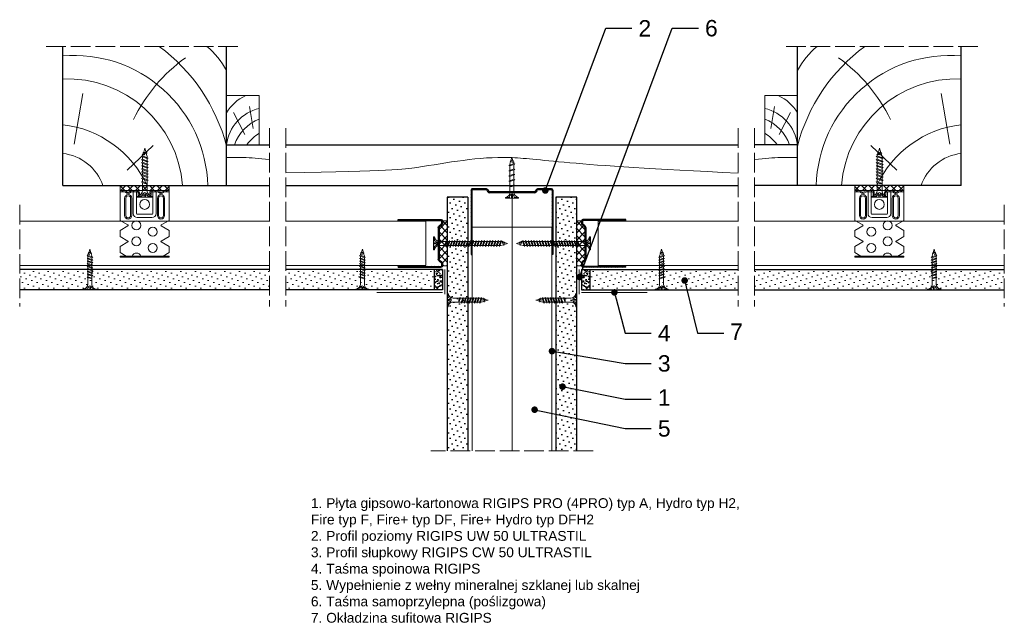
# Model space of a CAD drawing. Header units: millimetres. Extents: x 43 to 2655, y 898 to 1858.
# Tile 3 of 10: x 43 to 644, y 1489 to 1858. Entities that reach past the tile are written whole.
import ezdxf
from ezdxf import colors
from ezdxf.entities.mleader import LeaderData, LeaderLine
from ezdxf.math import Vec2, Vec3

# ---------------------------------------------------------------- set-up
doc = ezdxf.new("R2010")
doc.units = ezdxf.units.MM
doc.linetypes.add('ACAD_ISO02W100', pattern=[15, 12, -3])
for name, color, linetype, lineweight in [('_ISOVER WELNA', 7, 'BATTING', 9), ('_RIGIPS AKCESORIA', 7, 'Continuous', 18), ('_RIGIPS G-K', 7, 'Continuous', 25), ('_RIGIPS PROFIL', 7, 'Continuous', 18), ('KRESKOWANIE', 7, 'Continuous', 9), ('OPISY', 7, 'Continuous', 9), ('PRZERYWANA', 7, 'ACAD_ISO02W100', 9)]:
    doc.layers.add(name, color=color, linetype=linetype, lineweight=lineweight)
doc.styles.get("Standard").update_dxf_attribs({"font": 'arial.ttf'})
doc.linetypes.add('BATTING', pattern='A,0.00254,-2.54,[134,ltypeshp.shx,S=2.54,R=0,X=-2.54,Y=0],-5.08,[134,ltypeshp.shx,S=2.54,R=180,X=2.54,Y=0],-2.54', length=10.16254)
pattern_1 = [(315, (687.2932, 0), (-1.122532, -3.367596), [0, -3.175])]

# ---------------------------------------------------------------- blocks, each defined once
blk = doc.blocks.new('TN 25')
at = {"layer": '_RIGIPS AKCESORIA'}
for p, q in [((0, -0.84), (0, 7.16)), ((0, 7.16), (0.46, 7.16)), ((0.46, 7.16), (0.46, 4.78)), ((0.46, 4.78), (0, 4.78)), ((0, 3.5), (1.77, 3.5)), ((0, 2.83), (1.77, 2.83)), ((0.46, 1.64), (0, 1.64)), ((0.46, -0.84), (0.46, 1.64)), ((1.77, 3.5), (1.77, 4.2)), ((1.77, 2.83), (1.77, 2.18)), ((3.02, 4.46), (8.47, 4.46)), ((7.49, 2.01), (3.55, 2.01)), ((7.12, 4.46), (7.12, 3.18)), ((8.03, 2.01), (7.12, 4.46)), ((7.12, 3.18), (7.65, 1.53)), ((7.65, 1.53), (8.03, 2.01)), ((9.41, 2.01), (8.03, 2.01)), ((8.47, 4.46), (8.79, 5)), ((9.61, 1.51), (8.47, 4.46)), ((8.79, 5), (9.93, 2.01)), ((9, 4.46), (10.1, 4.46)), ((9.93, 2.01), (9.61, 1.51)), ((11.04, 2.01), (9.93, 2.01)), ((10.1, 4.46), (10.41, 5)), ((11.23, 1.51), (10.1, 4.46)), ((10.41, 5), (11.56, 2.01)), ((10.62, 4.46), (11.67, 4.46)), ((11.56, 2.01), (11.23, 1.51)), ((12.61, 2.01), (11.56, 2.01)), ((11.67, 4.46), (11.99, 5)), ((12.81, 1.51), (11.67, 4.46)), ((11.99, 5), (13.14, 2.01)), ((12.2, 4.46), (13.21, 4.46)), ((13.14, 2.01), (12.81, 1.51)), ((14.15, 2.01), (13.14, 2.01)), ((13.21, 4.46), (13.52, 5)), ((14.34, 1.51), (13.21, 4.46)), ((13.52, 5), (14.67, 2.01)), ((13.73, 4.46), (14.8, 4.46)), ((14.67, 2.01), (14.34, 1.51)), ((15.74, 2.01), (14.67, 2.01)), ((14.8, 4.46), (15.12, 5)), ((15.94, 1.51), (14.8, 4.46)), ((15.12, 5), (16.26, 2.01)), ((15.33, 4.46), (16.42, 4.46)), ((16.26, 2.01), (15.94, 1.51)), ((17.36, 2.01), (16.26, 2.01)), ((16.42, 4.46), (16.73, 5)), ((17.55, 1.51), (16.42, 4.46)), ((16.73, 5), (17.88, 2.01)), ((16.94, 4.46), (17.99, 4.46)), ((17.88, 2.01), (17.55, 1.51)), ((18.93, 2.01), (17.88, 2.01)), ((17.99, 4.46), (18.31, 5)), ((19.13, 1.51), (17.99, 4.46)), ((18.31, 5), (19.45, 2.01)), ((18.52, 4.46), (19.68, 4.46)), ((19.45, 2.01), (19.13, 1.51)), ((19.45, 2.01), (20.62, 2.01)), ((19.68, 4.46), (20, 5)), ((20.82, 1.51), (19.68, 4.46)), ((20, 5), (21.14, 2.01)), ((20.21, 4.46), (20.7, 4.46)), ((20.7, 4.46), (22.28, 3.98)), ((21.14, 2.01), (20.82, 1.51)), ((21.14, 2.01), (21.81, 2.12)), ((21.85, 1.83), (21.67, 3.28)), ((21.67, 3.28), (22.14, 2.4)), ((22.14, 2.4), (21.85, 1.83)), ((22.7, 2.36), (22.14, 2.4)), ((22.28, 3.98), (22.56, 4.37)), ((22.7, 2.36), (22.28, 3.98)), ((22.56, 4.37), (23.03, 2.71)), ((23.03, 2.71), (22.7, 2.36)), ((22.71, 3.85), (25, 3.24)), ((25, 3.24), (23.03, 2.71)), ((0, -0.84), (0.46, -0.84))]:
    blk.add_line(p, q, dxfattribs=at)
for centre, major_axis, ratio, start_param, end_param in [((3.09, 7.67), (0.17, 3.2), 0.826134, 1.773653, 3.180586), ((-0.04, 0.9), (0, 3.93), 0.848176, -0.720942, -0.151112), ((3.37, -1.57), (0.28, 3.57), 0.832181, 0.035984, 1.430787), ((-2.73, 15.91), (0, 14.76), 0.848176, 3.399396, 3.475072), ((0.59, 4.62), (0, 2.81), 0.848176, 3.475072, 3.862535), ((1.66, 3.18), (0, 0.895), 0.848176, -1.552777, -0.720942), ((1.66, 3.18), (0, 0.895), 0.848176, 3.862535, 4.730408)]:
    blk.add_ellipse(centre, major_axis=major_axis, ratio=ratio, start_param=start_param, end_param=end_param, dxfattribs=at)
blk = doc.blocks.new('UW 50 ULTRASTIL')
h = blk.add_hatch()
h.set_pattern_fill('ANSI31', color=256, scale=0.5, style=0)
h.paths.add_polyline_path([(-104.51, 0.56), (-104.18, 1.24, -0.286951), (-103.29, 1.8), (-82.41, 1.8), (-76.29, 1.8, -0.286951), (-75.39, 1.24), (-75.06, 0.56, 0.286951), (-74.16, 0), (-65.59, 0, 0.414214), (-64.79, 0.8), (-64.79, 40), (-65.34, 40), (-65.34, 0.8, -0.414214), (-65.59, 0.55), (-73.82, 0.55, -0.286951), (-74.72, 1.11), (-75.05, 1.79, 0.286951), (-75.94, 2.35), (-103.63, 2.35, 0.286951), (-104.53, 1.79), (-104.86, 1.11, -0.286951), (-105.76, 0.55), (-113.99, 0.55, -0.414214), (-114.24, 0.8), (-114.24, 40), (-114.79, 40), (-114.79, 0.8, 0.414214), (-113.99, 0), (-105.41, 0, 0.286951)])
for p, q in [((-114.79, 0.8), (-114.79, 40)), ((-114.79, 40), (-114.24, 40)), ((-114.24, 0.8), (-114.24, 40)), ((-65.34, 0.8), (-65.34, 40)), ((-64.79, 40), (-65.34, 40)), ((-64.79, 0.8), (-64.79, 40)), ((-113.99, 0.55), (-105.76, 0.55)), ((-113.99, 0), (-105.41, 0)), ((-104.86, 1.11), (-104.53, 1.79)), ((-104.51, 0.56), (-104.18, 1.24)), ((-103.63, 2.35), (-75.94, 2.35)), ((-103.29, 1.8), (-76.29, 1.8)), ((-75.06, 0.56), (-75.39, 1.24)), ((-74.72, 1.11), (-75.05, 1.79)), ((-74.16, 0), (-65.59, 0)), ((-73.82, 0.55), (-65.59, 0.55))]:
    blk.add_line(p, q)
for centre, radius, start, end in [((-113.99, 0.8), 0.8, 180, 270), ((-113.99, 0.8), 0.25, 180, 270), ((-105.76, 1.55), 1, 270, 334.04349), ((-105.41, 1), 1, 270, 334.04349), ((-103.63, 1.35), 1, 90, 154.04349), ((-103.29, 0.8), 1, 90, 154.04349), ((-76.29, 0.8), 1, 25.95651, 90), ((-75.94, 1.35), 1, 25.95651, 90), ((-74.16, 1), 1, 205.95651, 270), ((-73.82, 1.55), 1, 205.95651, 270), ((-65.59, 0.8), 0.8, 270, 0), ((-65.59, 0.8), 0.25, 270, 0)]:
    blk.add_arc(centre, radius, start, end)
blk = doc.blocks.new('drew kres')
at = {"layer": 'KRESKOWANIE'}
for p, q in [((2017.14, 418.87), (2001.31, 403.8)), ((2049.56, 403.04), (2044.28, 372.15))]:
    blk.add_line(p, q, dxfattribs=at)
for centre, radius, start, end in [((2049.6, 430.44), 81.58, 181.47193, 274.90404), ((2053.93, 433.85), 70.73, 184.46723, 272.14351), ((2063.95, 455.7), 64.99, 204.89607, 263.48248), ((2059.82, 437.89), 29.39, 198.95356, 263.65586), ((2063.5, 432.03), 110.49, 194.5935, 233.38495), ((1921.56, 433.01), 102.26, 306.02448, 333.87188), ((1998.29, 380.05), 47.17, 207.83589, 231.09163)]:
    blk.add_arc(centre, radius, start, end, dxfattribs=at)
blk = doc.blocks.new('TD 25')
at = {"layer": '_RIGIPS AKCESORIA'}
for p, q in [((18.38, 90.87), (18.38, 98.87)), ((18.38, 98.87), (18.84, 98.87)), ((18.84, 96.49), (18.38, 96.49)), ((18.84, 98.87), (18.84, 96.49)), ((21.4, 96.17), (28.48, 96.17)), ((25.5, 96.17), (25.5, 94.89)), ((26.41, 93.72), (25.5, 96.17)), ((28.48, 96.17), (28.79, 96.71)), ((29.61, 93.21), (28.48, 96.17)), ((28.79, 96.71), (29.94, 93.72)), ((29, 96.17), (31.59, 96.17)), ((31.59, 96.17), (31.9, 96.71)), ((32.72, 93.21), (31.59, 96.17)), ((31.9, 96.71), (33.05, 93.72)), ((32.11, 96.17), (34.8, 96.17)), ((34.8, 96.17), (35.11, 96.71)), ((35.93, 93.21), (34.8, 96.17)), ((35.11, 96.71), (36.26, 93.72)), ((35.32, 96.17), (38.06, 96.17)), ((38.06, 96.17), (38.38, 96.71)), ((39.2, 93.21), (38.06, 96.17)), ((38.38, 96.71), (39.52, 93.72)), ((38.58, 96.17), (39.08, 96.17)), ((39.08, 96.17), (40.66, 95.69)), ((18.38, 95.2), (20.15, 95.2)), ((18.38, 94.54), (20.15, 94.54)), ((18.84, 93.34), (18.38, 93.34)), ((18.38, 90.87), (18.84, 90.87)), ((18.84, 90.87), (18.84, 93.34)), ((20.15, 95.2), (20.15, 95.91)), ((20.15, 94.54), (20.15, 93.88)), ((25.87, 93.72), (21.92, 93.72)), ((25.5, 94.89), (26.03, 93.24)), ((26.03, 93.24), (26.41, 93.72)), ((29.42, 93.72), (26.41, 93.72)), ((29.94, 93.72), (29.61, 93.21)), ((32.53, 93.72), (29.94, 93.72)), ((33.05, 93.72), (32.72, 93.21)), ((35.74, 93.72), (33.05, 93.72)), ((36.26, 93.72), (35.93, 93.21)), ((39, 93.72), (36.26, 93.72)), ((39.52, 93.72), (39.2, 93.21)), ((39.52, 93.72), (40.19, 93.83)), ((40.23, 93.53), (40.05, 94.99)), ((40.05, 94.99), (40.52, 94.11)), ((40.52, 94.11), (40.23, 93.53)), ((41.08, 94.06), (40.52, 94.11)), ((40.66, 95.69), (40.94, 96.08)), ((41.08, 94.06), (40.66, 95.69)), ((40.94, 96.08), (41.41, 94.41)), ((41.41, 94.41), (41.08, 94.06)), ((41.09, 95.55), (43.38, 94.95)), ((43.38, 94.95), (41.41, 94.41))]:
    blk.add_line(p, q, dxfattribs=at)
for centre, major_axis, ratio, start_param, end_param in [((21.47, 99.37), (0.17, 3.2), 0.826134, 1.773653, 3.180586), ((18.34, 92.6), (0, 3.93), 0.848176, -0.720942, -0.151112), ((21.75, 90.14), (0.28, 3.57), 0.832181, 0.035984, 1.430787), ((15.65, 107.61), (0, 14.76), 0.848176, 3.399396, 3.475072), ((18.97, 96.32), (0, 2.81), 0.848176, 3.475072, 3.862535), ((20.04, 94.88), (0, 0.895), 0.848176, -1.552777, -0.720942), ((20.04, 94.88), (0, 0.895), 0.848176, 3.862535, 4.730408)]:
    blk.add_ellipse(centre, major_axis=major_axis, ratio=ratio, start_param=start_param, end_param=end_param, dxfattribs=at)
blk = doc.blocks.new('łata')
blk.add_lwpolyline([(214.66, 1814.9), (234.66, 1814.9), (234.66, 1844.9), (214.66, 1844.9), (214.66, 1814.9)])
at = {"layer": 'KRESKOWANIE'}
for p, q in [((225.74, 1821.18), (218.85, 1834.64)), ((230.83, 1824.77), (228.73, 1838.23))]:
    blk.add_line(p, q, dxfattribs=at)
for centre, start, end in [((237.21, 1821.23), 114.59261, 149.97041), ((240.5, 1811.66), 102.95122, 172.83714), ((244.09, 1806.27), 111.22576, 160.64529), ((248.28, 1799.69), 121.53055, 144.26199)]:
    blk.add_arc(centre, 26.04, start, end, dxfattribs=at)
blk = doc.blocks.new('ES60 zagiety')
at = {"layer": '_RIGIPS AKCESORIA'}
h = blk.add_hatch(dxfattribs=at)
h.set_pattern_fill('ANSI31', color=256, scale=0.5, style=0)
h.paths.add_polyline_path([(484.4, 147.75, -0.133214), (484.77, 147.85), (487.37, 147.85), (487.37, 148.6), (484.77, 148.6, 0.133214), (484.02, 148.4), (482.75, 147.66, -0.271242), (481.99, 147.66), (480.73, 148.4, 0.133214), (479.97, 148.6), (477.02, 148.6), (476.77, 148.6, 0.414214), (475.52, 147.35), (475.52, 145.8), (476.27, 145.8), (476.27, 147.35, -0.414214), (476.77, 147.85), (479.97, 147.85, -0.133214), (480.35, 147.75), (481.61, 147.01, 0.271242), (483.13, 147.01)])
h.paths.add_polyline_path([(467.97, 148.6), (464.77, 148.6, 0.133214), (464.02, 148.4), (462.75, 147.66, -0.271242), (461.99, 147.66), (460.73, 148.4, 0.133214), (459.97, 148.6), (457.37, 148.6), (457.37, 147.85), (459.97, 147.85, -0.133214), (460.35, 147.75), (461.61, 147.01, 0.271242), (463.13, 147.01), (464.4, 147.75, -0.133214), (464.77, 147.85), (467.97, 147.85, -0.414214), (468.47, 147.35), (468.47, 145.8), (469.22, 145.8), (469.22, 147.35, 0.414214)])
h = blk.add_hatch(dxfattribs=at)
h.set_pattern_fill('ANSI31', color=256, scale=0.5, style=0)
h.paths.add_polyline_path([(487.37, 108.6), (457.37, 108.6), (457.37, 107.85), (487.37, 107.85)])
at = {"layer": '_RIGIPS AKCESORIA', "linetype": 'Continuous'}
for p, q in [((457.37, 148.6), (487.37, 148.6)), ((457.37, 147.85), (457.37, 148.6)), ((459.97, 147.85), (457.37, 147.85)), ((457.37, 130.36), (457.37, 147.85)), ((461.61, 147.01), (460.35, 147.75)), ((461.99, 147.66), (460.73, 148.4)), ((464.02, 148.4), (462.75, 147.66)), ((463.13, 147.01), (464.4, 147.75)), ((467.97, 147.85), (464.77, 147.85)), ((465.42, 134.6), (465.42, 147.85)), ((467.42, 147.85), (467.42, 134.6)), ((468.47, 145.8), (468.47, 147.35)), ((476.27, 145.8), (468.47, 145.8)), ((469.22, 147.35), (469.22, 145.8)), ((475.52, 147.35), (475.52, 145.8)), ((475.52, 145.8), (476.27, 145.8)), ((476.27, 145.8), (476.27, 147.35)), ((476.77, 147.85), (479.97, 147.85)), ((487.37, 148.6), (477.02, 148.6)), ((477.32, 147.85), (477.32, 134.6)), ((479.32, 134.6), (479.32, 147.85)), ((481.61, 147.01), (480.35, 147.75)), ((480.73, 148.4), (481.99, 147.66)), ((482.75, 147.66), (484.02, 148.4)), ((483.13, 147.01), (484.4, 147.75)), ((484.77, 147.85), (487.37, 147.85)), ((487.37, 147.85), (487.37, 148.6)), ((487.37, 130.36), (487.37, 147.85)), ((460.17, 143.9), (460.17, 133.3)), ((460.92, 133.3), (460.92, 143.9)), ((463.82, 143.9), (463.82, 133.3)), ((464.57, 143.9), (464.57, 133.3)), ((480.17, 143.9), (480.17, 133.3)), ((480.92, 143.9), (480.92, 133.3)), ((483.82, 133.3), (483.82, 143.9)), ((484.57, 143.9), (484.57, 133.3)), ((476.82, 134.1), (467.92, 134.1)), ((457.37, 130.36), (462.22, 127.56)), ((457.37, 124.24), (462.22, 127.04)), ((467.92, 132.1), (476.82, 132.1)), ((487.37, 130.36), (482.52, 127.56)), ((487.37, 124.24), (482.52, 127.04)), ((457.37, 120.56), (457.37, 124.24)), ((457.37, 120.56), (462.22, 117.76)), ((487.37, 120.56), (482.52, 117.76)), ((487.37, 120.56), (487.37, 124.24)), ((457.37, 114.44), (462.22, 117.24)), ((457.37, 110.76), (457.37, 114.44)), ((487.37, 114.44), (482.52, 117.24)), ((487.37, 110.76), (487.37, 114.44)), ((457.37, 110.76), (461.11, 108.6)), ((487.37, 110.76), (483.63, 108.6))]:
    blk.add_line(p, q, dxfattribs=at)
at = {"layer": '_RIGIPS AKCESORIA'}
for p, q in [((457.37, 108.6), (487.37, 108.6)), ((457.37, 108.6), (457.37, 107.85)), ((487.37, 108.6), (487.37, 107.85)), ((457.37, 107.85), (487.37, 107.85))]:
    blk.add_line(p, q, dxfattribs=at)
at = {"layer": '_RIGIPS AKCESORIA', "linetype": 'Continuous', "extrusion": (0, 0, -1)}
for centre, radius in [((-472.37, 140.1), 3), ((-477.37, 127.3), 2.75), ((-477.37, 117.5), 2.75)]:
    blk.add_circle(centre, radius, dxfattribs=at)
at = {"layer": '_RIGIPS AKCESORIA', "linetype": 'Continuous'}
for centre in [(467.37, 123.4), (467.37, 113.6)]:
    blk.add_circle(centre, 2.75, dxfattribs=at)
for centre, radius, start, end in [((459.97, 147.1), 1.5, 59.64821, 90), ((459.97, 147.1), 0.75, 59.64821, 90), ((462.37, 143.9), 2.2, 0, 180), ((464.77, 147.1), 1.5, 90, 120.35179), ((467.97, 147.35), 1.25, 0, 90), ((467.97, 147.35), 0.5, 0, 90), ((476.77, 147.35), 1.25, 90, 180), ((479.97, 147.1), 0.75, 59.64821, 90), ((482.37, 143.9), 1.45, 0, 180), ((482.37, 148.3), 1.5, 239.64821, 300.35179), ((482.37, 148.3), 0.75, 239.64821, 300.35179), ((462.37, 133.3), 2.2, 180, 360), ((467.92, 134.6), 0.5, 180, 270), ((476.82, 134.6), 2.5, 270, 360), ((482.37, 133.3), 1.45, 180, 0), ((462.07, 127.3), 0.3, 300, 60), ((462.07, 117.5), 0.3, 300, 60)]:
    blk.add_arc(centre, radius, start, end, dxfattribs=at)
at = {"layer": '_RIGIPS AKCESORIA', "linetype": 'Continuous', "extrusion": (0, 0, -1)}
for centre, radius, start, end in [((-462.37, 143.9), 1.45, 0, 180), ((-462.37, 148.3), 1.5, 239.64821, 300.35179), ((-462.37, 148.3), 0.75, 239.64821, 300.35179), ((-464.77, 147.1), 0.75, 59.64821, 90), ((-476.77, 147.35), 0.5, 0, 90), ((-479.97, 147.1), 1.5, 90, 120.35179), ((-482.37, 143.9), 2.2, 0, 180), ((-484.77, 147.1), 1.5, 59.64821, 90), ((-484.77, 147.1), 0.75, 59.64821, 90), ((-462.37, 133.3), 1.45, 180, 0), ((-467.92, 134.6), 2.5, 270, 360), ((-467.92, 134.6), 0.5, 270, 360), ((-476.82, 134.6), 0.5, 180, 270), ((-482.37, 133.3), 2.2, 180, 360), ((-482.67, 127.3), 0.3, 300, 60), ((-482.67, 117.5), 0.3, 300, 60), ((-477.37, 107.7), 2.75, 19.10332, 160.89668)]:
    blk.add_arc(centre, radius, start, end, dxfattribs=at)
blk = doc.blocks.new('UD 30 ULTRASTIL')
h = blk.add_hatch()
h.set_pattern_fill('ANSI31', color=256, scale=0.3, style=0)
h.paths.add_polyline_path([(684.71, 712.9), (658.51, 712.9, 0.414214), (657.71, 712.1), (657.71, 710.25, 0.236068), (658.03, 709.61), (659.39, 708.59, -0.236068), (659.71, 707.95), (659.71, 688.65, -0.236068), (659.39, 688.01), (658.03, 686.99, 0.236068), (657.71, 686.35), (657.71, 684.5, 0.414214), (658.51, 683.7), (684.71, 683.7), (684.71, 684.25), (658.51, 684.25, -0.414214), (658.26, 684.5), (658.26, 686.35, -0.236068), (658.36, 686.55), (659.72, 687.57, 0.236068), (660.26, 688.65), (660.26, 707.95, 0.236068), (659.72, 709.03), (658.36, 710.05, -0.236068), (658.26, 710.25), (658.26, 712.1, -0.414214), (658.51, 712.35), (684.71, 712.35)])
for p, q in [((657.71, 712.1), (657.71, 710.25)), ((659.39, 708.59), (658.03, 709.61)), ((658.26, 712.1), (658.26, 710.25)), ((659.72, 709.03), (658.36, 710.05)), ((684.71, 712.9), (658.51, 712.9)), ((684.71, 712.35), (658.51, 712.35)), ((684.71, 712.35), (684.71, 712.9)), ((659.71, 707.95), (659.71, 688.65)), ((660.26, 707.95), (660.26, 688.65)), ((657.71, 686.35), (657.71, 684.5)), ((659.39, 688.01), (658.03, 686.99)), ((658.26, 686.35), (658.26, 684.5)), ((659.72, 687.57), (658.36, 686.55)), ((684.71, 684.25), (658.51, 684.25)), ((684.71, 683.7), (658.51, 683.7)), ((684.71, 683.7), (684.71, 684.25))]:
    blk.add_line(p, q)
for centre, radius, start, end in [((658.51, 712.1), 0.8, 90, 180), ((658.51, 710.25), 0.8, 180, 233.1301), ((658.51, 712.1), 0.25, 90, 180), ((658.51, 710.25), 0.25, 180, 233.1301), ((658.91, 707.95), 0.8, 0, 53.1301), ((658.91, 707.95), 1.35, 0, 53.1301), ((658.51, 686.35), 0.8, 126.8699, 180), ((658.51, 686.35), 0.25, 126.8699, 180), ((658.91, 688.65), 0.8, 306.8699, 0), ((658.91, 688.65), 1.35, 306.8699, 0), ((658.51, 684.5), 0.8, 180, 270), ((658.51, 684.5), 0.25, 180, 270)]:
    blk.add_arc(centre, radius, start, end)
blk = doc.blocks.new('TN 45')
at = {"layer": '_RIGIPS AKCESORIA'}
for p, q in [((0, -0.84), (0, 7.16)), ((0, 7.16), (0.46, 7.16)), ((0.46, 7.16), (0.46, 4.78)), ((0.46, 4.78), (0, 4.78)), ((0, 3.5), (1.77, 3.5)), ((0, 2.83), (1.77, 2.83)), ((0.46, 1.64), (0, 1.64)), ((0.46, -0.84), (0.46, 1.64)), ((1.77, 3.5), (1.77, 4.2)), ((1.77, 2.83), (1.77, 2.18)), ((3.02, 4.46), (8.47, 4.46)), ((7.49, 2.01), (3.55, 2.01)), ((7.12, 4.46), (7.12, 3.18)), ((8.03, 2.01), (7.12, 4.46)), ((7.12, 3.18), (7.65, 1.53)), ((7.65, 1.53), (8.03, 2.01)), ((9.41, 2.01), (8.03, 2.01)), ((8.47, 4.46), (8.79, 5)), ((9.61, 1.51), (8.47, 4.46)), ((8.79, 5), (9.93, 2.01)), ((9, 4.46), (10.1, 4.46)), ((9.93, 2.01), (9.61, 1.51)), ((11.04, 2.01), (9.93, 2.01)), ((10.1, 4.46), (10.41, 5)), ((11.23, 1.51), (10.1, 4.46)), ((10.41, 5), (11.56, 2.01)), ((10.62, 4.46), (11.67, 4.46)), ((11.56, 2.01), (11.23, 1.51)), ((12.61, 2.01), (11.56, 2.01)), ((11.67, 4.46), (11.99, 5)), ((12.81, 1.51), (11.67, 4.46)), ((11.99, 5), (13.14, 2.01)), ((12.2, 4.46), (13.21, 4.46)), ((13.14, 2.01), (12.81, 1.51)), ((14.15, 2.01), (13.14, 2.01)), ((13.21, 4.46), (13.52, 5)), ((14.34, 1.51), (13.21, 4.46)), ((13.52, 5), (14.67, 2.01)), ((13.73, 4.46), (14.8, 4.46)), ((14.67, 2.01), (14.34, 1.51)), ((15.74, 2.01), (14.67, 2.01)), ((14.8, 4.46), (15.12, 5)), ((15.94, 1.51), (14.8, 4.46)), ((15.12, 5), (16.26, 2.01)), ((15.33, 4.46), (16.42, 4.46)), ((16.26, 2.01), (15.94, 1.51)), ((17.36, 2.01), (16.26, 2.01)), ((16.42, 4.46), (16.73, 5)), ((17.55, 1.51), (16.42, 4.46)), ((16.73, 5), (17.88, 2.01)), ((16.94, 4.46), (17.99, 4.46)), ((17.88, 2.01), (17.55, 1.51)), ((18.93, 2.01), (17.88, 2.01)), ((17.99, 4.46), (18.31, 5)), ((19.13, 1.51), (17.99, 4.46)), ((18.31, 5), (19.45, 2.01)), ((18.52, 4.46), (19.68, 4.46)), ((19.45, 2.01), (19.13, 1.51)), ((19.45, 2.01), (20.62, 2.01)), ((20.62, 2.01), (19.57, 2.01)), ((19.68, 4.46), (20, 5)), ((20.82, 1.51), (19.68, 4.46)), ((20, 5), (21.14, 2.01)), ((20.21, 4.46), (21.37, 4.46)), ((21.14, 2.01), (20.82, 1.51)), ((21.14, 2.01), (22.31, 2.01)), ((22.31, 2.01), (21.26, 2.01)), ((21.37, 4.46), (21.69, 5)), ((22.51, 1.51), (21.37, 4.46)), ((21.69, 5), (22.83, 2.01)), ((21.9, 4.46), (23.06, 4.46)), ((22.83, 2.01), (22.51, 1.51)), ((22.83, 2.01), (24, 2.01)), ((24, 2.01), (22.95, 2.01)), ((23.06, 4.46), (23.38, 5)), ((24.2, 1.51), (23.06, 4.46)), ((23.38, 5), (24.52, 2.01)), ((23.59, 4.46), (24.75, 4.46)), ((24.52, 2.01), (24.2, 1.51)), ((24.52, 2.01), (25.69, 2.01)), ((25.69, 2.01), (24.64, 2.01)), ((24.75, 4.46), (25.07, 5)), ((25.89, 1.51), (24.75, 4.46)), ((25.07, 5), (26.21, 2.01)), ((25.28, 4.46), (26.44, 4.46)), ((26.21, 2.01), (25.89, 1.51)), ((26.21, 2.01), (27.38, 2.01)), ((27.38, 2.01), (26.33, 2.01)), ((26.44, 4.46), (26.76, 5)), ((27.58, 1.51), (26.44, 4.46)), ((26.76, 5), (27.9, 2.01)), ((26.96, 4.46), (28.13, 4.46)), ((27.9, 2.01), (27.58, 1.51)), ((27.9, 2.01), (29.07, 2.01)), ((29.07, 2.01), (28.02, 2.01)), ((28.13, 4.46), (28.45, 5)), ((29.27, 1.51), (28.13, 4.46)), ((28.45, 5), (29.59, 2.01)), ((28.65, 4.46), (29.82, 4.46)), ((29.59, 2.01), (29.27, 1.51)), ((29.59, 2.01), (30.76, 2.01)), ((30.76, 2.01), (29.71, 2.01)), ((29.82, 4.46), (30.14, 5)), ((30.96, 1.51), (29.82, 4.46)), ((30.14, 5), (31.28, 2.01)), ((30.34, 4.46), (31.51, 4.46)), ((31.28, 2.01), (30.96, 1.51)), ((31.28, 2.01), (32.45, 2.01)), ((32.45, 2.01), (31.4, 2.01)), ((31.51, 4.46), (31.83, 5)), ((32.65, 1.51), (31.51, 4.46)), ((31.83, 5), (32.97, 2.01)), ((32.03, 4.46), (33.2, 4.46)), ((32.97, 2.01), (32.65, 1.51)), ((32.97, 2.01), (34.14, 2.01)), ((34.14, 2.01), (33.09, 2.01)), ((33.2, 4.46), (33.52, 5)), ((34.34, 1.51), (33.2, 4.46)), ((33.52, 5), (34.66, 2.01)), ((33.72, 4.46), (34.89, 4.46)), ((34.66, 2.01), (34.34, 1.51)), ((34.66, 2.01), (35.83, 2.01)), ((35.83, 2.01), (34.78, 2.01)), ((34.89, 4.46), (35.21, 5)), ((36.03, 1.51), (34.89, 4.46)), ((35.21, 5), (36.35, 2.01)), ((35.41, 4.46), (36.58, 4.46)), ((36.35, 2.01), (36.03, 1.51)), ((36.35, 2.01), (37.52, 2.01)), ((37.52, 2.01), (36.47, 2.01)), ((36.58, 4.46), (36.9, 5)), ((37.72, 1.51), (36.58, 4.46)), ((36.9, 5), (38.04, 2.01)), ((37.1, 4.46), (38.27, 4.46)), ((38.04, 2.01), (37.72, 1.51)), ((38.04, 2.01), (39.21, 2.01)), ((39.21, 2.01), (38.16, 2.01)), ((38.27, 4.46), (38.59, 5)), ((39.41, 1.51), (38.27, 4.46)), ((38.59, 5), (39.73, 2.01)), ((38.79, 4.46), (39.96, 4.46)), ((39.73, 2.01), (39.41, 1.51)), ((39.73, 2.01), (40.9, 2.01)), ((39.96, 4.46), (40.28, 5)), ((41.1, 1.51), (39.96, 4.46)), ((40.28, 5), (41.42, 2.01)), ((40.48, 4.46), (40.98, 4.46)), ((40.98, 4.46), (42.56, 3.98)), ((41.42, 2.01), (41.1, 1.51)), ((41.42, 2.01), (42.09, 2.12)), ((42.13, 1.83), (41.95, 3.28)), ((41.95, 3.28), (42.42, 2.4)), ((42.42, 2.4), (42.13, 1.83)), ((42.98, 2.36), (42.42, 2.4)), ((42.56, 3.98), (42.84, 4.37)), ((42.98, 2.36), (42.56, 3.98)), ((42.84, 4.37), (43.31, 2.71)), ((43.31, 2.71), (42.98, 2.36)), ((42.99, 3.85), (45, 3.24)), ((45, 3.24), (43.31, 2.71)), ((0, -0.84), (0.46, -0.84))]:
    blk.add_line(p, q, dxfattribs=at)
for centre, major_axis, ratio, start_param, end_param in [((3.09, 7.67), (0.17, 3.2), 0.826134, 1.773653, 3.180586), ((-0.04, 0.9), (0, 3.93), 0.848176, -0.720942, -0.151112), ((3.37, -1.57), (0.28, 3.57), 0.832181, 0.035984, 1.430787), ((-2.73, 15.91), (0, 14.76), 0.848176, 3.399396, 3.475072), ((0.59, 4.62), (0, 2.81), 0.848176, 3.475072, 3.862535), ((1.66, 3.18), (0, 0.895), 0.848176, -1.552777, -0.720942), ((1.66, 3.18), (0, 0.895), 0.848176, 3.862535, 4.730408)]:
    blk.add_ellipse(centre, major_axis=major_axis, ratio=ratio, start_param=start_param, end_param=end_param, dxfattribs=at)
blk = doc.blocks.new('_Dot')
at = {"color": 0, "linetype": 'ByBlock', "lineweight": -2}
blk.add_line((-0.5, 0), (-1, 0), dxfattribs=at)
at = {"color": 0, "linetype": 'ByBlock', "const_width": 0.5}
blk.add_lwpolyline([(-0.25, 0, 1), (0.25, 0, 1)], format="xyb", close=True, dxfattribs=at)

msp = doc.modelspace()

# ---------------------------------------------------------------- hatches: boundary and pattern name
at = {"layer": '_RIGIPS AKCESORIA'}
h = msp.add_hatch(dxfattribs=at)
h.set_pattern_fill('ANSI37', color=256, style=0)
h.set_pattern_definition([(135, (2359.35, 278.6183), (2.245064, 2.245064), []), (45, (2359.35, 278.6183), (2.245064, -2.245064), [])])
h.paths.add_polyline_path([(299.15, 1730.82, -0.236068), (299.47, 1731.46), (300.83, 1732.48, 0.236068), (301.15, 1733.12), (301.15, 1734.97), (304.15, 1734.97), (304.15, 1707.37), (301.15, 1707.37), (301.15, 1709.22, 0.236068), (300.83, 1709.86), (299.47, 1710.88, -0.236068), (299.15, 1711.52)])
h = msp.add_hatch(dxfattribs=at)
h.set_pattern_fill('ANSI37', color=256, style=0)
h.set_pattern_definition([(45, (-1672.0567, 278.6183), (-2.245064, 2.245064), []), (135, (-1672.0567, 278.6183), (-2.245064, -2.245064), [])])
h.paths.add_polyline_path([(388.15, 1730.82, 0.236068), (387.83, 1731.46), (386.47, 1732.48, -0.236068), (386.15, 1733.12), (386.15, 1734.97), (383.15, 1734.97), (383.15, 1707.37), (386.15, 1707.37), (386.15, 1709.22, -0.236068), (386.47, 1709.86), (387.83, 1710.88, 0.236068), (388.15, 1711.52)])
at = {"layer": '_RIGIPS G-K'}
h = msp.add_hatch(dxfattribs=at)
h.set_pattern_fill('DOTS', color=256, scale=2, angle=225, style=0)
h.set_pattern_definition([(225, (-1934.6283, 430.291), (1.122532, -3.367596), [0, -3.175])])
h.paths.add_polyline_path([(316.65, 1749.42), (304.15, 1749.42), (304.15, 1594.42), (316.65, 1594.42)])
h = msp.add_hatch(dxfattribs=at)
h.set_pattern_fill('DOTS', color=256, scale=2, angle=225, style=0)
h.set_pattern_definition([(225, (-1931.6283, 430.291), (1.122532, -3.367596), [0, -3.175])])
h.paths.add_polyline_path([(383.15, 1749.42), (370.65, 1749.42), (370.65, 1594.42), (383.15, 1594.42)])
h = msp.add_hatch(dxfattribs=at)
h.set_pattern_fill('AR-SAND', color=256, scale=0.05, style=0)
h.set_pattern_definition([(217.5, (2315.6834, 2795.6035), (0.0800016, -2.4470662), [0, -1.9304, 0, -2.159, 0, -2.06375]), (187.5, (2315.6834, 2795.6035), (-2.2476164, -3.5841255), [0, -1.0414, 0, -1.7399, 0, -0.66675]), (147.5, (2317.2455, 2795.6035), (-3.9549619, -0.007186), [0, -0.635, 0, -2.286, 0, -2.9845]), (137.5, (2317.2455, 2795.6035), (-3.8177823, -1.1146466), [0, -0.3175, 0, -1.4986, 0, -1.7145])])
h.paths.add_polyline_path([(301.15, 1692.72), (296.15, 1692.72), (296.15, 1705.22), (301.15, 1705.22)])
h = msp.add_hatch(dxfattribs=at)
h.set_pattern_fill('AR-SAND', color=256, scale=0.05, style=0)
h.set_pattern_definition([(322.5, (-1628.3901, 2795.6035), (-0.0800016, -2.4470662), [0, -1.9304, 0, -2.159, 0, -2.06375]), (352.5, (-1628.39, 2795.6035), (2.2476164, -3.5841255), [0, -1.0414, 0, -1.7399, 0, -0.66675]), (32.5, (-1629.9522, 2795.6035), (3.9549619, -0.007186), [0, -0.635, 0, -2.286, 0, -2.9845]), (42.5, (-1629.9522, 2795.6035), (3.8177823, -1.1146466), [0, -0.3175, 0, -1.4986, 0, -1.7145])])
h.paths.add_polyline_path([(386.15, 1692.72), (391.15, 1692.72), (391.15, 1705.22), (386.15, 1705.22)])
at = {"layer": 'KRESKOWANIE'}
h = msp.add_hatch(dxfattribs=at)
h.set_pattern_fill('ANSI37', color=256, angle=270, style=0)
h.set_pattern_definition([(225, (2488.1506, 432.291), (-2.245064, 2.245064), []), (135, (2488.1506, 432.291), (2.245064, 2.245064), [])])
h.paths.add_polyline_path([(104.4, 1756.42), (134.4, 1756.42), (134.4, 1753.42), (104.4, 1753.42)])
h = msp.add_hatch(dxfattribs=at)
h.set_pattern_fill('ANSI37', color=256, angle=270, style=0)
h.set_pattern_definition([(315, (-1800.8573, 432.291), (2.245064, 2.245064), []), (45, (-1800.8573, 432.291), (-2.245064, 2.245064), [])])
h.paths.add_polyline_path([(582.89, 1756.42), (552.89, 1756.42), (552.89, 1753.42), (582.89, 1753.42)])
h = msp.add_hatch(dxfattribs=at)
h.set_pattern_fill('DOTS', color=256, scale=2, angle=225, style=0)
h.paths.add_polyline_path([(195.65, 1705.22), (43.16, 1705.22), (43.16, 1692.72), (195.65, 1692.72)])
h = msp.add_hatch(dxfattribs=at)
h.set_pattern_fill('DOTS', color=256, scale=2, angle=225, style=0)
h.paths.add_polyline_path([(296.15, 1705.22), (205.65, 1705.22), (205.65, 1692.72), (296.15, 1692.72)])
h = msp.add_hatch(dxfattribs=at)
h.set_pattern_fill('DOTS', color=256, scale=2, angle=225, style=0)
h.set_pattern_definition(pattern_1)
h.paths.add_polyline_path([(391.15, 1705.22), (481.65, 1705.22), (481.65, 1692.72), (391.15, 1692.72)])
h = msp.add_hatch(dxfattribs=at)
h.set_pattern_fill('DOTS', color=256, scale=2, angle=225, style=0)
h.set_pattern_definition(pattern_1)
h.paths.add_polyline_path([(491.65, 1705.22), (644.13, 1705.22), (644.13, 1692.72), (491.65, 1692.72)])

# ---------------------------------------------------------------- linework, layer by layer
for p, q in [((69.4, 1756.42), (69.4, 1841.42)), ((169.4, 1756.42), (169.4, 1841.42)), ((517.89, 1756.42), (517.89, 1841.42)), ((617.89, 1756.42), (617.89, 1841.42)), ((169.4, 1781.42), (195.65, 1781.42)), ((205.65, 1781.42), (481.65, 1781.42)), ((517.89, 1781.42), (491.65, 1781.42)), ((69.4, 1756.42), (195.65, 1756.42)), ((169.4, 1756.42), (195.65, 1756.42)), ((205.65, 1756.42), (481.65, 1756.42)), ((205.65, 1756.42), (481.65, 1756.42)), ((517.89, 1756.42), (491.65, 1756.42)), ((617.89, 1756.42), (491.65, 1756.42))]:
    msp.add_line(p, q)
at = {"layer": '_ISOVER WELNA', "ltscale": 2.4}
msp.add_line((343.65, 1594.42), (343.65, 1752.07), dxfattribs=at)
at = {"layer": '_RIGIPS AKCESORIA'}
for p, q in [((301.15, 1734.97), (304.15, 1734.97)), ((386.15, 1734.97), (383.15, 1734.97)), ((301.15, 1707.37), (304.15, 1707.37)), ((386.15, 1707.37), (383.15, 1707.37)), ((302.65, 1705.22), (302.65, 1690.22)), ((384.65, 1705.22), (384.65, 1690.22)), ((301.15, 1691.22), (261.15, 1691.22)), ((386.15, 1691.22), (426.15, 1691.22))]:
    msp.add_line(p, q, dxfattribs=at)
at = {"layer": '_RIGIPS G-K'}
for p, q in [((304.15, 1749.42), (304.15, 1594.42)), ((316.65, 1749.42), (304.15, 1749.42)), ((316.65, 1749.42), (316.65, 1594.42)), ((370.65, 1594.42), (370.65, 1749.42)), ((383.15, 1749.42), (370.65, 1749.42)), ((383.15, 1594.42), (383.15, 1749.42)), ((195.65, 1705.22), (43.16, 1705.22)), ((301.15, 1705.22), (205.65, 1705.22)), ((296.15, 1705.22), (296.15, 1692.72)), ((301.15, 1705.22), (301.15, 1692.72)), ((386.15, 1705.22), (481.65, 1705.22)), ((386.15, 1705.22), (386.15, 1692.72)), ((391.15, 1705.22), (391.15, 1692.72)), ((491.65, 1705.22), (644.13, 1705.22)), ((195.65, 1692.72), (43.16, 1692.72)), ((301.15, 1692.72), (205.65, 1692.72)), ((386.15, 1692.72), (481.65, 1692.72)), ((491.65, 1692.72), (644.13, 1692.72))]:
    msp.add_line(p, q, dxfattribs=at)
at = {"layer": '_RIGIPS PROFIL'}
for p, q in [((43.16, 1734.67), (195.65, 1734.67)), ((205.65, 1734.67), (291.15, 1734.67)), ((291.15, 1734.67), (291.15, 1707.67)), ((481.65, 1734.67), (396.15, 1734.67)), ((396.15, 1734.67), (396.15, 1707.67)), ((644.13, 1734.67), (491.65, 1734.67)), ((43.16, 1707.67), (195.65, 1707.67)), ((205.65, 1707.67), (291.15, 1707.67)), ((481.65, 1707.67), (396.15, 1707.67)), ((644.13, 1707.67), (491.65, 1707.67))]:
    msp.add_line(p, q, dxfattribs=at)
at = {"layer": '_RIGIPS PROFIL', "lineweight": 9}
for p, q in [((319.25, 1731.02), (368.05, 1731.02)), ((319.25, 1594.42), (319.25, 1731.02)), ((368.05, 1594.42), (368.05, 1731.02))]:
    msp.add_line(p, q, dxfattribs=at)
at = {"layer": 'KRESKOWANIE'}
for p, q in [((104.4, 1753.42), (104.4, 1756.42)), ((134.4, 1753.42), (134.4, 1756.42)), ((552.89, 1753.42), (552.89, 1756.42)), ((582.89, 1753.42), (582.89, 1756.42))]:
    msp.add_line(p, q, dxfattribs=at)
for points, knots in [([(195.65, 1772.35), (189.11, 1772.99), (180.99, 1773.73), (172.82, 1773.64), (169.4, 1773.49)], [44.764065, 44.764065, 44.764065, 44.764065, 59.146745, 69.482608, 69.482608, 69.482608, 69.482608]), ([(481.65, 1764.07), (376.54, 1768.76), (340.86, 1777.65), (296.33, 1768.78), (269.48, 1765.28), (205.65, 1764.3)], [6.686545, 6.686545, 6.686545, 6.686545, 59.146745, 116.016123, 140.325128, 140.325128, 140.325128, 140.325128]), ([(491.65, 1772.35), (498.18, 1772.99), (506.31, 1773.73), (514.47, 1773.64), (517.89, 1773.49)], [44.764065, 44.764065, 44.764065, 44.764065, 59.146745, 69.482608, 69.482608, 69.482608, 69.482608])]:
    msp.add_open_spline(points, degree=3, knots=knots, dxfattribs=at)
at = {"layer": 'PRZERYWANA'}
for p, q in [((59.4, 1841.42), (179.4, 1841.42)), ((627.89, 1841.42), (507.89, 1841.42)), ((195.65, 1791.42), (195.65, 1682.72)), ((205.65, 1791.42), (205.65, 1682.72)), ((481.65, 1791.42), (481.65, 1682.72)), ((491.65, 1791.42), (491.65, 1682.72)), ((43.16, 1744.67), (43.16, 1682.72)), ((644.13, 1744.67), (644.13, 1682.72)), ((393.15, 1594.42), (294.15, 1594.42))]:
    msp.add_line(p, q, dxfattribs=at)

# ---------------------------------------------------------------- block references
for name, p, rotation in [('TD 25', (438.52, 1730.41), 90), ('UW 50 ULTRASTIL', (253.86, 1754.42), 180), ('TN 45', (391.49, 1724.33), 180)]:
    msp.add_blockref(name, p, dxfattribs=dict(rotation=rotation))
at = {"xscale": -1}
msp.add_blockref('UD 30 ULTRASTIL', (958.86, 1022.87), dxfattribs=at)
msp.add_blockref('UD 30 ULTRASTIL', (-271.57, 1022.87))
at = {"xscale": -1, "rotation": 180}
msp.add_blockref('TN 45', (295.8, 1724.33), dxfattribs=at)
at = {"layer": '_RIGIPS AKCESORIA', "xscale": -1.199999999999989, "yscale": 1.199999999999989, "zscale": 1.2, "rotation": 270}
for p in [(115.67, 1749.27), (564.15, 1749.27)]:
    msp.add_blockref('TN 25', p, dxfattribs=at)
at = {"layer": '_RIGIPS AKCESORIA', "xscale": -1}
msp.add_blockref('ES60 zagiety', (591.78, 1604.82), dxfattribs=at)
at = {"layer": '_RIGIPS AKCESORIA'}
msp.add_blockref('ES60 zagiety', (95.52, 1604.82), dxfattribs=at)
at = {"layer": '_RIGIPS AKCESORIA', "xscale": -1}
for p, rotation in [((82.79, 1692.72), 270), ((249.07, 1692.72), 270), ((304.15, 1689.66), 180)]:
    msp.add_blockref('TN 25', p, dxfattribs=dict(at, rotation=rotation))
at = {"layer": '_RIGIPS AKCESORIA'}
for p, rotation in [((438.22, 1692.72), 90), ((604.51, 1692.72), 90), ((383.15, 1689.66), 180)]:
    msp.add_blockref('TN 25', p, dxfattribs=dict(at, rotation=rotation))
at = {"layer": 'KRESKOWANIE', "rotation": 180}
msp.add_blockref('drew kres', (2125.98, 2184.76), dxfattribs=at)
at = {"layer": 'KRESKOWANIE', "xscale": -1, "rotation": 180}
msp.add_blockref('drew kres', (-1438.69, 2184.76), dxfattribs=at)
at = {"layer": 'KRESKOWANIE'}
msp.add_blockref('łata', (-45.26, -33.48), dxfattribs=at)
at = {"layer": 'KRESKOWANIE', "xscale": -1}
msp.add_blockref('łata', (732.55, -33.48), dxfattribs=at)

# ---------------------------------------------------------------- texts
at = {"insert": (220.92, 1565.57), "char_height": 6, "width": 268.4405, "attachment_point": 1}
msp.add_mtext('1. Płyta gipsowo-kartonowa RIGIPS PRO (4PRO) typ A, Hydro typ H2, Fire typ F, Fire+ typ DF, Fire+ Hydro typ DFH2\\P2. Profil poziomy RIGIPS UW 50 ULTRASTIL\\P3. Profil słupkowy RIGIPS CW 50 ULTRASTIL\\P4. Taśma spoinowa RIGIPS\\P5. Wypełnienie z wełny mineralnej szklanej lub skalnej\\P6. Taśma samoprzylepna (poślizgowa)\\P7. Okładzina sufitowa RIGIPS', dxfattribs=at)

# ---------------------------------------------------------------- leaders
at = {"layer": 'OPISY'}
ml = msp.add_multileader_mtext('Standard', dxfattribs=at)
ml.set_content('2', color=256)
ml.set_leader_properties()
ml.set_arrow_properties(name='DOT')
ml.build(insert=Vec2(0, 0))
ctx = ml.context
ctx.base_point, ctx.char_height, ctx.landing_gap_size, ctx.plane_origin = Vec3(416.85, 1852.46), 10, 4, Vec3(224.27, 1996.12)
notes = []
notes.append((ctx, [(0, (1, 1, 0), (400.85, 1852.46), (1, 0), 16, [(0, [(363.98, 1753.42)], 0, [])])]))
ctx.mtext.insert, ctx.mtext.flow_direction = Vec3(420.85, 1857.46), 5
ml = msp.add_multileader_mtext('Standard', dxfattribs=at)
ml.set_content('6', color=256)
ml.set_leader_properties()
ml.set_arrow_properties(name='DOT')
ml.build(insert=Vec2(0, 0))
ctx = ml.context
ctx.base_point, ctx.char_height, ctx.landing_gap_size, ctx.plane_origin = Vec3(457.44, 1852.46), 10, 4, Vec3(264.85, 1996.12)
notes.append((ctx, [(0, (1, 1, 0), (441.44, 1852.46), (1, 0), 16, [(0, [(384.9, 1700.6)], 0, [])])]))
ctx.mtext.insert, ctx.mtext.flow_direction = Vec3(461.44, 1857.55), 5
ml = msp.add_multileader_mtext('Standard', dxfattribs=at)
ml.set_content('7', color=256)
ml.set_leader_properties()
ml.set_arrow_properties(name='DOT')
ml.build(insert=Vec2(0, 0))
ctx = ml.context
ctx.base_point, ctx.char_height, ctx.landing_gap_size, ctx.plane_origin = Vec3(472.86, 1666.25), 10, 4, Vec3(280.27, 1809.91)
notes.append((ctx, [(0, (1, 1, 0), (456.86, 1666.25), (1, 0), 16, [(0, [(449.03, 1698.49)], 0, [])])]))
ctx.mtext.insert, ctx.mtext.flow_direction = Vec3(476.86, 1672.25), 5
ml = msp.add_multileader_mtext('Standard', dxfattribs=at)
ml.set_content('4', color=256)
ml.set_leader_properties()
ml.set_arrow_properties(name='DOT')
ml.build(insert=Vec2(0, 0))
ctx = ml.context
ctx.base_point, ctx.char_height, ctx.landing_gap_size, ctx.plane_origin = Vec3(428.68, 1666.25), 10, 4, Vec3(236.09, 1809.91)
notes.append((ctx, [(0, (1, 1, 0), (412.68, 1666.25), (1, 0), 16, [(0, [(406.15, 1691.22)], 0, [])])]))
ctx.mtext.insert, ctx.mtext.flow_direction = Vec3(432.68, 1671.25), 5
ml = msp.add_multileader_mtext('Standard', dxfattribs=at)
ml.set_content('3', color=256)
ml.set_leader_properties()
ml.set_arrow_properties(name='DOT')
ml.build(insert=Vec2(0, 0))
ctx = ml.context
ctx.base_point, ctx.char_height, ctx.landing_gap_size, ctx.plane_origin = Vec3(428.68, 1647.79), 10, 4, Vec3(236.09, 1791.45)
notes.append((ctx, [(0, (1, 1, 0), (412.68, 1647.79), (1, 0), 16, [(0, [(368.05, 1655.36)], 0, [])])]))
ctx.mtext.insert, ctx.mtext.flow_direction = Vec3(432.68, 1652.88), 5
ml = msp.add_multileader_mtext('Standard', dxfattribs=at)
ml.set_content('1', color=256)
ml.set_leader_properties()
ml.set_arrow_properties(name='DOT')
ml.build(insert=Vec2(0, 0))
ctx = ml.context
ctx.base_point, ctx.char_height, ctx.landing_gap_size, ctx.plane_origin = Vec3(428.68, 1626.09), 10, 4, Vec3(236.09, 1769.75)
notes.append((ctx, [(0, (1, 1, 0), (412.68, 1626.09), (1, 0), 16, [(0, [(374.49, 1633.66)], 0, [])])]))
ctx.mtext.insert, ctx.mtext.flow_direction = Vec3(432.68, 1632.09), 5
ml = msp.add_multileader_mtext('Standard', dxfattribs=at)
ml.set_content('5', color=256)
ml.set_leader_properties()
ml.set_arrow_properties(name='DOT')
ml.build(insert=Vec2(0, 0))
ctx = ml.context
ctx.base_point, ctx.char_height, ctx.landing_gap_size, ctx.plane_origin = Vec3(428.68, 1608.09), 10, 4, Vec3(236.09, 1751.75)
notes.append((ctx, [(0, (1, 1, 0), (412.68, 1608.09), (1, 0), 16, [(0, [(357.44, 1619.62)], 0, [])])]))
ctx.mtext.insert, ctx.mtext.flow_direction = Vec3(432.68, 1613.17), 5
for ctx, leaders in notes:
    for number, flags, end, landing, length, lines in leaders:
        leader = LeaderData()
        leader.index, (leader.has_last_leader_line, leader.has_dogleg_vector, leader.attachment_direction) = number, flags
        leader.last_leader_point, leader.dogleg_vector, leader.dogleg_length = Vec3(end), Vec3(landing), length
        for number, points, colour, breaks in lines:
            line = LeaderLine()
            line.index, line.vertices, line.color, line.breaks = number, Vec3.list(points), colors.encode_raw_color(colour), breaks
            leader.lines.append(line)
        ctx.leaders.append(leader)

doc.saveas('drawing.dxf')
